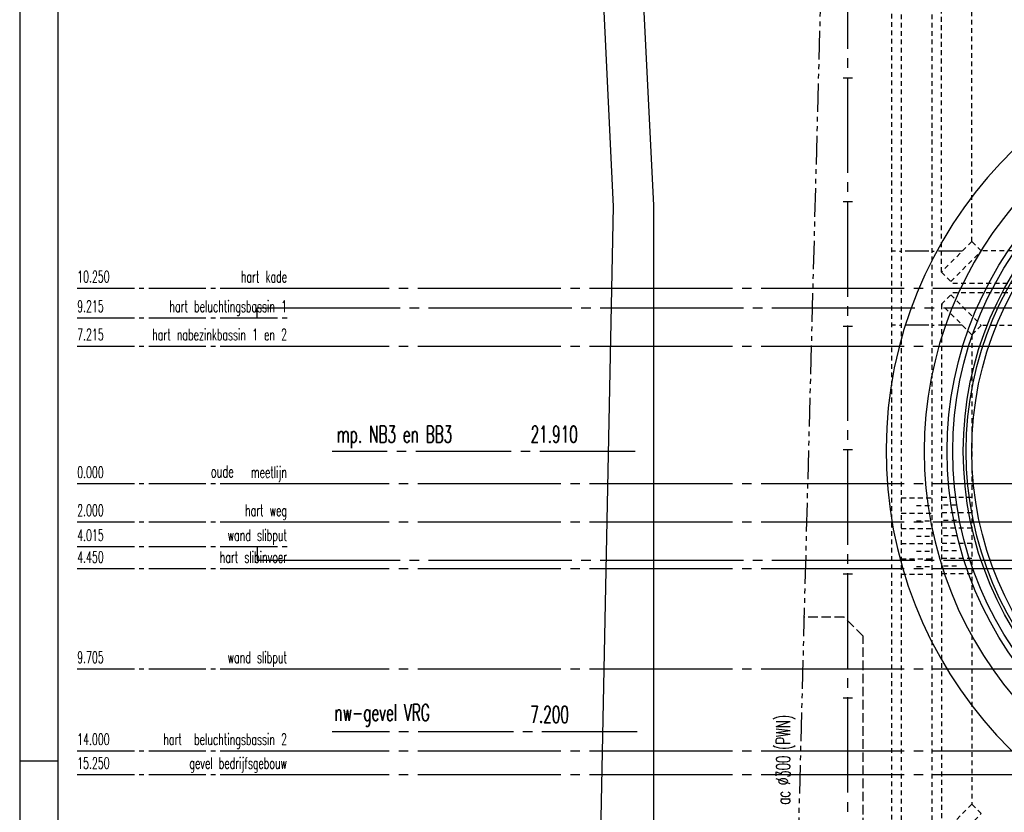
# Model space of a CAD drawing. Extents: x 0 to 295580, y 0 to 170026.
# Tile 2 of 30: x 0 to 51628, y 56722 to 98278. Entities that reach past the tile are written whole.
import ezdxf
from ezdxf.enums import TextEntityAlignment as Align

# ---------------------------------------------------------------- set-up
doc = ezdxf.new("R2010")
doc.units = 0
doc.header["$LTSCALE"] = 250
for name, pattern in [('BORDER_M', [11, 6, -1, 1, -1, 1, -1]), ('CENTRE_M', [7, 5, -1, 0, -1]), ('HIDDEN_M', [2.75, 2, -0.75]), ('HIDDEN_S', [1.75, 1, -0.75]), ('STR3', [15, 12, -1, 1, -1]), ('STR4', [26, 20, -2, 2, -2]), ('STRAMIEN_L', [26, 20, -2, 2, -2]), ('STRAMIEN_X', [36, 30, -2, 2, -2])]:
    doc.linetypes.add(name, pattern=pattern)
doc.layers.get('0').update_dxf_attribs({"linetype": 'CONTINUOUS'})
for name, color, linetype in [('B0', 51, 'CONTINUOUS'), ('B2', 30, 'CONTINUOUS'), ('B3', 110, 'CONTINUOUS'), ('B3-AFRAST', 110, 'STR4'), ('B3-CENTRE', 52, 'CENTRE_M'), ('B4', 140, 'CONTINUOUS'), ('BBL3', 12, 'BORDER_M'), ('BDIM2', 220, 'CONTINUOUS'), ('BHL1', 61, 'HIDDEN_S'), ('BHL2', 63, 'HIDDEN_M'), ('BSL3', 230, 'STRAMIEN_L'), ('BTXT2', 123, 'CONTINUOUS'), ('BTXT3', 150, 'CONTINUOUS'), ('MEETLIJNEN', 20, 'STRAMIEN_X'), ('XA-03', 144, 'CONTINUOUS'), ('XA-07', 140, 'CONTINUOUS'), ('XA-10', 130, 'CONTINUOUS')]:
    doc.layers.add(name, color=color, linetype=linetype)
doc.styles.add('SIMPLEX06', font='SIMPLEX.shx', dxfattribs={"width": 0.6, "height": 625})
doc.styles.get("Standard").update_dxf_attribs({"font": 'txt.shx'})
doc.styles.add('XG-TH', font='ISO.SHX')

# ---------------------------------------------------------------- blocks, each defined once
blk = doc.blocks.new('ML')
at = {"linetype": 'STR3'}
blk.add_line((-11000, 0), (0, 0), dxfattribs=at)
at = {"width": 0.6}
blk.add_attdef('1', (-11000, 300), '', height=600, dxfattribs=at)
blk = doc.blocks.new('AF')
at = {"layer": 'B3-AFRAST'}
blk.add_line((0, -250), (0, 250), dxfattribs=at)
blk = doc.blocks.new('AMW_TITLE')
at = {"layer": 'XA-03'}
blk.add_line((10, 297), (0, 297), dxfattribs=at)
blk.add_lwpolyline([(0, 0), (1470, 0), (1470, 841), (0, 841)], close=True, dxfattribs=at)
at = {"layer": 'XA-07'}
blk.add_lwpolyline([(10, 10), (1460, 10), (1460, 831), (10, 831)], close=True, dxfattribs=at)
at = {"color": 143, "style": 'XG-TH'}
for tag, p in [('23', (1284.73, 91.51)), ('19', (1284.73, 86.78)), ('15', (1284.73, 82.05)), ('11', (1284.73, 77.32))]:
    blk.add_attdef(tag, text='', height=3, dxfattribs=at).set_placement(p, align=Align.MIDDLE)
at = {"layer": 'XA-03', "style": 'XG-TH'}
for tag, p in [('24', (1290.02, 90.68)), ('25', (1410.5, 90.68)), ('26', (1427.02, 90.68)), ('20', (1290.02, 85.95)), ('21', (1410.5, 85.95)), ('22', (1427.02, 85.95)), ('16', (1290.02, 81.22)), ('17', (1410.5, 81.22)), ('18', (1427.02, 81.22)), ('12', (1290.02, 76.49)), ('13', (1410.5, 76.49)), ('14', (1427.02, 76.49)), ('8', (1365.51, 33.61)), ('9', (1391.03, 33.61)), ('10', (1410.5, 24.15))]:
    blk.add_attdef(tag, p, '', height=2.3, dxfattribs=at)
at = {"layer": 'XA-07', "style": 'XG-TH'}
for tag, p in [('4', (1283.94, 62.53)), ('5', (1283.94, 53.87)), ('6', (1283.94, 45.21)), ('7', (1429.87, 34.21)), ('1', (1417.43, 14.4)), ('2', (1427.05, 14.4))]:
    blk.add_attdef(tag, p, '', height=4.5, dxfattribs=at)
at = {"layer": 'XA-10', "style": 'XG-TH'}
blk.add_attdef('3', (1443.91, 14.4), '', height=6.3, dxfattribs=at)

msp = doc.modelspace()

# ---------------------------------------------------------------- linework, layer by layer
at = {"layer": 'B0'}
for radius, start in [(22000, 7.838281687), (20000, 8.627810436)]:
    msp.add_arc((67426.02688, 75652.83576), radius, start, 351.401203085, dxfattribs=at)
at = {"layer": 'B2'}
msp.add_circle((67426.02688, 75652.83576), 17500, dxfattribs=at)
at = {"layer": 'B3'}
for radius in [17950, 17800]:
    msp.add_circle((67426.02688, 75652.83576), radius, dxfattribs=at)
at = {"layer": 'B3-AFRAST'}
msp.add_line((43426.02688, 51252.83576), (43426.02688, 123052.83576), dxfattribs=at)
at = {"layer": 'B3-CENTRE'}
for p, q in [((49420.72311, 86142.50674), (45726.02688, 86142.50674)), ((49420.72311, 82263.16478), (45726.02688, 82263.16478))]:
    msp.add_line(p, q, dxfattribs=at)
at = {"layer": 'B4'}
for radius in [18800, 18500]:
    msp.add_circle((67426.02688, 75652.83576), radius, dxfattribs=at)
at = {"layer": 'BBL3'}
msp.add_lwpolyline([(40826.02688, 54952.83576), (42426.02688, 115352.83576), (41026.02688, 124852.83576), (29930.37105, 148308.83081), (29930.37105, 165715.75283)], dxfattribs=at)
at = {"layer": 'BHL1'}
for p, q in [((45726.02688, 52402.83576), (45726.02688, 116052.83576)), ((46226.02688, 116052.83576), (46226.02688, 52952.83576)), ((47826.02688, 116052.83576), (47826.02688, 54552.83576)), ((48326.02688, 85047.81051), (48326.02688, 112757.86101)), ((49926.02688, 86647.81051), (49926.02688, 111157.86101)), ((87931.05213, 86152.83576), (50421.00163, 86152.83576)), ((89431.05213, 84452.83576), (48921.00163, 84452.83576)), ((89431.05213, 83952.83576), (48921.00163, 83952.83576)), ((48326.02688, 83357.86101), (48326.02688, 55547.81051)), ((87931.05213, 82252.83576), (50421.00163, 82252.83576)), ((49926.02688, 81757.86101), (49926.02688, 57147.81051)), ((46226.02688, 73208.06482), (47826.02688, 73208.06482)), ((47026.02688, 72808.06482), (47826.02688, 72808.06482)), ((49926.02688, 73222.60679), (48326.02688, 73222.60679)), ((49126.02688, 72822.60679), (48326.02688, 72822.60679)), ((46226.02688, 72408.06482), (47826.02688, 72408.06482)), ((49926.02688, 72422.60679), (48326.02688, 72422.60679)), ((47026.02688, 72008.06482), (47826.02688, 72008.06482)), ((49126.02688, 72022.60679), (48326.02688, 72022.60679)), ((46226.02688, 71608.06482), (47826.02688, 71608.06482)), ((49926.02688, 71622.60679), (48326.02688, 71622.60679)), ((46226.02688, 70808.06482), (47826.02688, 70808.06482)), ((47026.02688, 71208.06482), (47826.02688, 71208.06482)), ((49126.02688, 71222.60679), (48326.02688, 71222.60679)), ((49926.02688, 70822.60679), (48326.02688, 70822.60679)), ((47026.02688, 70408.06482), (47826.02688, 70408.06482)), ((49126.02688, 70422.60679), (48326.02688, 70422.60679)), ((46226.02688, 70008.06482), (47826.02688, 70008.06482)), ((49926.02688, 70022.60679), (48326.02688, 70022.60679)), ((46226.02688, 69208.06482), (47826.02688, 69208.06482)), ((47026.02688, 69608.06482), (47826.02688, 69608.06482)), ((49126.02688, 69622.60679), (48326.02688, 69622.60679)), ((49926.02688, 69222.60679), (48326.02688, 69222.60679))]:
    msp.add_line(p, q, dxfattribs=at)
for points in [[(50421.00163, 86152.83576), (49926.02688, 86647.81051), (48326.02688, 85047.81051), (48821.00163, 84552.83576)], [(50421.00163, 82252.83576), (49926.02688, 81757.86101), (48326.02688, 83357.86101), (48821.00163, 83852.83576)], [(50421.00163, 56652.83576), (49926.02688, 57147.81051), (48326.02688, 55547.81051), (48821.00163, 55052.83576)]]:
    msp.add_lwpolyline(points, close=True, dxfattribs=at)
at = {"layer": 'BHL2'}
for p, q in [((43226.02688, 66952.83576), (41143.90767, 66952.83576)), ((44226.02688, 65952.83576), (43226.02688, 66952.83576)), ((44226.02688, 49052.83576), (44226.02688, 65952.83576))]:
    msp.add_line(p, q, dxfattribs=at)
at = {"layer": 'BSL3'}
for p, q in [((32271.47674, 75644.46321), (16385, 75644.46321)), ((32385, 60942.83576), (16385, 60942.83576))]:
    msp.add_line(p, q, dxfattribs=at)
at = {"layer": 'BTXT2'}
for p, q in [((30126.02688, 108812.44251), (31126.02688, 88476.88082)), ((31126.02688, 88476.88082), (30252.77772, 45552.83576))]:
    msp.add_line(p, q, dxfattribs=at)
msp.add_lwpolyline([(23349.96454, 165715.75283), (23387.77297, 146726.66506, 0.0985317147), (25735.04156, 135254.21127), (29878.3232, 125406.26404, -0.0998913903), (32226.02688, 113772.24032), (32226.02688, 108864.04501), (33226.02688, 88528.48333), (33226.02688, 76445.44183), (33226.02688, 60693.9815), (33226.02688, 45552.83576, 0.4142135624), (35226.02688, 43552.83576)], format="xyb", dxfattribs=at)
at = {"layer": 'MEETLIJNEN'}
for p, q in [((11877.32481, 84202.83576), (278973.09449, 84202.83576)), ((11877.32481, 81167.83576), (278973.09449, 81167.83576)), ((11877.32481, 71952.83576), (278973.09449, 71952.83576)), ((11877.32481, 69502.83576), (278973.09449, 69502.83576)), ((11877.32481, 64247.83576), (278973.09449, 64247.83576)), ((11877.32481, 59952.83576), (278973.09449, 59952.83576)), ((11877.32481, 58702.83576), (278973.09449, 58702.83576))]:
    msp.add_line(p, q, dxfattribs=at)
at = {"layer": 'MEETLIJNEN', "color": 1}
msp.add_line((11877.32481, 73952.83576), (278973.09449, 73952.83576), dxfattribs=at)
at = {"layer": 'MEETLIJNEN'}
for points in [[(11877.32481, 82651.962), (12444.13441, 82651.962), (12444.13441, 83167.83576), (278973.09449, 83167.83576)], [(11877.32481, 70651.07756), (12444.13441, 70651.07756), (12444.13441, 69937.83576), (278973.09449, 69937.83576)]]:
    msp.add_lwpolyline(points, dxfattribs=at)

# ---------------------------------------------------------------- block references
at = {"layer": 'B0', "xscale": 200, "yscale": 200, "zscale": 200}
msp.add_blockref('AMW_TITLE', (0, 0), dxfattribs=at)
at = {"layer": 'B3-AFRAST'}
for p, rotation in [((43426.02688, 95236.8913), 270), ((43426.02688, 88726.25538), 90), ((43426.02688, 82215.61947), 270), ((43426.02688, 75744.02784), 270), ((43426.02688, 69233.39193), 270), ((43426.02688, 62732.51708), 270)]:
    msp.add_blockref('AF', p, dxfattribs=dict(at, rotation=rotation))
at = {"layer": 'BDIM2'}
ref = msp.add_blockref('ML', (14017.09921, 84202.83576), dxfattribs=at)
ref.add_attrib('1', '10.250', (3017.09921, 84502.83576), dxfattribs={"layer": '0', "color": 15, "height": 600, "width": 0.6})
ref.add_attrib('2', 'hart kade', dxfattribs={"layer": '0', "color": 15, "height": 600, "width": 0.6}).set_placement((14017.09921, 84502.83576), align=Align.RIGHT)
ref = msp.add_blockref('ML', (14017.09921, 82651.962), dxfattribs=at)
ref.add_attrib('1', '9.215', (3017.09921, 82951.962), dxfattribs={"layer": '0', "color": 15, "height": 600, "width": 0.6})
ref.add_attrib('2', 'hart beluchtingsbassin 1', dxfattribs={"layer": '0', "color": 15, "height": 600, "width": 0.6}).set_placement((14017.09921, 82951.962), align=Align.RIGHT)
ref = msp.add_blockref('ML', (14017.09921, 81167.83576), dxfattribs=at)
ref.add_attrib('1', '7.215', (3017.09921, 81467.83576), dxfattribs={"layer": '0', "color": 15, "height": 600, "width": 0.6})
ref.add_attrib('2', 'hart nabezinkbassin 1 en 2', dxfattribs={"layer": '0', "color": 15, "height": 600, "width": 0.6}).set_placement((14017.09921, 81467.83576), align=Align.RIGHT)
ref = msp.add_blockref('ML', (14017.09921, 73952.83576), dxfattribs=at)
ref.add_attrib('1', '0.000', (3017.09921, 74252.83576), dxfattribs={"layer": '0', "color": 15, "height": 600, "width": 0.6})
ref.add_attrib('2', 'meetlijn', dxfattribs={"layer": '0', "color": 15, "height": 600, "width": 0.6}).set_placement((14017.09921, 74252.83576), align=Align.RIGHT)
ref = msp.add_blockref('ML', (14017.09921, 71952.83576), dxfattribs=at)
ref.add_attrib('1', '2.000', (3017.09921, 72252.83576), dxfattribs={"layer": '0', "color": 15, "height": 600, "width": 0.6})
ref.add_attrib('2', 'hart weg', dxfattribs={"layer": '0', "color": 15, "height": 600, "width": 0.6}).set_placement((14017.09921, 72252.83576), align=Align.RIGHT)
ref = msp.add_blockref('ML', (14017.09921, 70651.07756), dxfattribs=at)
ref.add_attrib('1', '4.015', (3017.09921, 70951.07756), dxfattribs={"layer": '0', "color": 15, "height": 600, "width": 0.6})
ref.add_attrib('2', 'wand slibput', dxfattribs={"layer": '0', "color": 15, "height": 600, "width": 0.6}).set_placement((14017.09921, 70951.07756), align=Align.RIGHT)
ref = msp.add_blockref('ML', (14017.09921, 69502.83576), dxfattribs=at)
ref.add_attrib('1', '4.450', (3017.09921, 69802.83576), dxfattribs={"layer": '0', "color": 15, "height": 600, "width": 0.6})
ref.add_attrib('2', 'hart slibinvoer', dxfattribs={"layer": '0', "color": 15, "height": 600, "width": 0.6}).set_placement((14017.09921, 69802.83576), align=Align.RIGHT)
ref = msp.add_blockref('ML', (14017.09921, 64247.83576), dxfattribs=at)
ref.add_attrib('1', '9.705', (3017.09921, 64547.83576), dxfattribs={"layer": '0', "color": 15, "height": 600, "width": 0.6})
ref.add_attrib('2', 'wand slibput', dxfattribs={"layer": '0', "color": 15, "height": 600, "width": 0.6}).set_placement((14017.09921, 64547.83576), align=Align.RIGHT)
ref = msp.add_blockref('ML', (14017.09921, 59952.83576), dxfattribs=at)
ref.add_attrib('1', '14.000', (3017.09921, 60252.83576), dxfattribs={"layer": '0', "color": 15, "height": 600, "width": 0.6})
ref.add_attrib('2', 'hart  beluchtingsbassin 2', dxfattribs={"layer": '0', "color": 15, "height": 600, "width": 0.6}).set_placement((14017.09921, 60252.83576), align=Align.RIGHT)
ref = msp.add_blockref('ML', (14017.09921, 58702.83576), dxfattribs=at)
ref.add_attrib('1', '15.250', (3017.09921, 59002.83576), dxfattribs={"layer": '0', "color": 15, "height": 600, "width": 0.6})
ref.add_attrib('2', 'gevel bedrijfsgebouw', dxfattribs={"layer": '0', "color": 15, "height": 600, "width": 0.6}).set_placement((14017.09921, 59002.83576), align=Align.RIGHT)

# ---------------------------------------------------------------- texts
at = {"layer": 'BDIM2', "style": 'SIMPLEX06', "width": 0.6}
msp.add_text('oude', height=625, dxfattribs=at).set_placement((10020, 74275))
at = {"layer": 'BTXT2', "style": 'SIMPLEX06', "width": 0.6}
msp.add_text('ac %%C300 (PWN)', height=750, rotation=90, dxfattribs=at).set_placement((40407.64222, 57131.32101))
at = {"layer": 'BTXT3', "style": 'SIMPLEX06', "width": 0.6}
for s, p in [('mp. NB3 en BB3', (16630, 76105)), ('21.910', (26790, 76105)), ('nw-gevel VRG', (16510, 61510)), ('7.200', (26775, 61415))]:
    msp.add_text(s, height=875, dxfattribs=at).set_placement(p)

doc.saveas('drawing.dxf')
